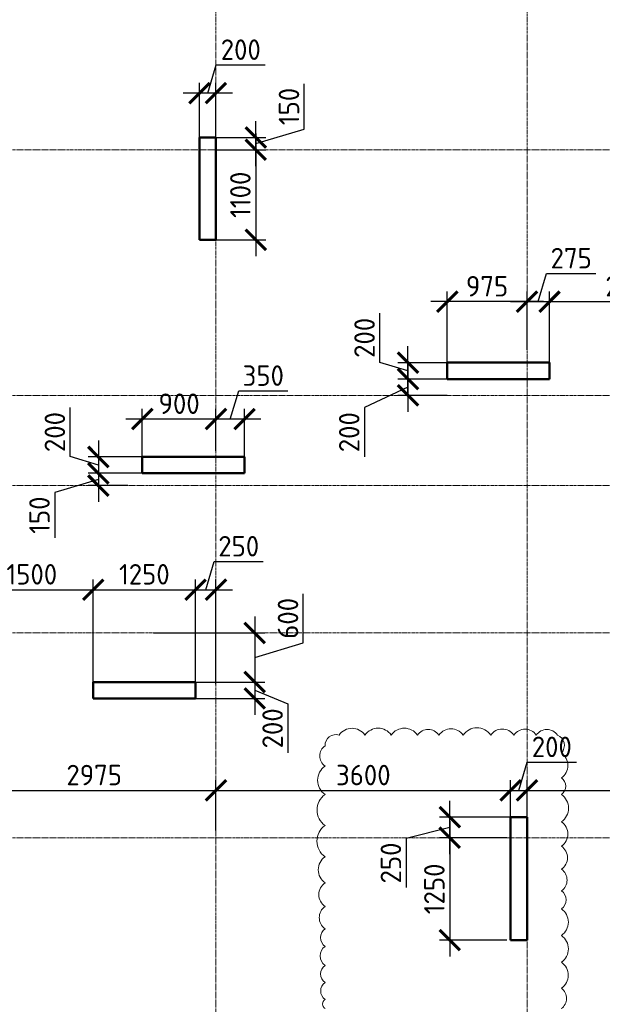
# Model space of a CAD drawing. Header units: millimetres. Extents: x 376598 to 1249954, y -318491 to -22134.
# Tile 54 of 256: x 485554 to 492672, y -133743 to -121721. Entities that reach past the tile are written whole.
import ezdxf

# ---------------------------------------------------------------- set-up
doc = ezdxf.new("R2010")
doc.units = ezdxf.units.MM
doc.linetypes.add('______5', pattern=[1100, 800, -100, 100, -100])
doc.linetypes.add('осевая', pattern=[50.8, 31.75, -6.35, 6.35, -6.35])
for name, color, linetype, lineweight in [('Конструкции 0.5', 5, 'Continuous', 50), ('Оси', 40, '______5', 18), ('РАЗМЕРЫ', 1, 'Continuous', 9)]:
    doc.layers.add(name, color=color, linetype=linetype, lineweight=lineweight)
doc.styles.add('GOST-2.304_Type-B', font='GOST_Common.ttf')
doc.dimstyles.new('СПДС', dxfattribs={"dimscale": 100, "dimtxt": 2.5, "dimasz": 2.5, "dimexe": 1.25, "dimexo": 0, "dimtad": 1, "dimdec": 0, "dimtxsty": 'GOST-2.304_Type-B', "dimblk": 'ARCHTICK', "dimcen": 2.5, "dimdle": 2, "dimadec": 0, "dimazin": 2, "dimtfac": 0.75, "dimtdec": 0, "dimtmove": 1, "dimatfit": 3, "dimfxl": 1, "dimtolj": 1, "dimarcsym": 1})

# ---------------------------------------------------------------- blocks, each defined once
blk = doc.blocks.new('оси 2.2-2.3')
at = {"layer": 'Оси', "color": 16, "linetype": 'осевая', "lineweight": 0, "transparency": 33554687}
for p, q in [((511254.9, -104267.9), (511254.9, -134893.5)), ((515054.9, -104267.9), (515054.9, -134893.5)), ((468076.3, -113595.4), (524372.9, -113595.4)), ((468076.3, -116595.4), (524372.9, -116595.4)), ((468076.3, -117695.4), (524372.9, -117695.4)), ((468076.3, -119495.4), (524372.9, -119495.4)), ((468076.3, -121995.4), (524372.9, -121995.4))]:
    blk.add_line(p, q, dxfattribs=at)
blk = doc.blocks.new('_ArchTick')
at = {"color": 0, "linetype": 'ByBlock', "const_width": 0.15}
blk.add_lwpolyline([(-0.5, -0.5), (0.5, 0.5)], dxfattribs=at)
blk = doc.blocks.new('*D177')
at = {"layer": 'DEFPOINTS', "color": 0, "lineweight": 0, "transparency": 16777216}
for p in [(487852, -123159), (488438, -123159), (488085, -123309)]:
    blk.add_point(p, dxfattribs=at)
at = {"layer": 'РАЗМЕРЫ', "color": 0, "lineweight": -2, "transparency": 16777216}
for p, q in [((489031, -123056), (489031, -122506)), ((488438, -123509), (488438, -122959)), ((488438, -123234), (489031, -123056)), ((487852, -123159), (488563, -123159)), ((488085, -123309), (488563, -123309))]:
    blk.add_line(p, q, dxfattribs=at)
at = {"layer": 'РАЗМЕРЫ', "color": 0, "lineweight": -2, "transparency": 16777216, "xscale": 250, "yscale": 250, "zscale": 250}
for p, rotation in [((488438, -123159), 90), ((488438, -123309), 270)]:
    blk.add_blockref('_ArchTick', p, dxfattribs=dict(at, rotation=rotation))
at = {"layer": 'РАЗМЕРЫ', "color": 0, "lineweight": 0, "transparency": 16777216, "insert": (488844, -122781), "char_height": 250, "attachment_point": 5, "rotation": 90, "style": 'GOST-2.304_Type-B'}
blk.add_mtext('\\A1;150', dxfattribs=at)
blk = doc.blocks.new('*D178')
at = {"layer": 'DEFPOINTS', "color": 0, "lineweight": 0, "transparency": 16777216}
for p in [(487952, -123309), (487952, -124409), (488438, -124409)]:
    blk.add_point(p, dxfattribs=at)
at = {"layer": 'РАЗМЕРЫ', "color": 0, "lineweight": -2, "transparency": 16777216}
for p, q in [((488438, -123109), (488438, -124609)), ((487952, -123309), (488563, -123309)), ((487952, -124409), (488563, -124409))]:
    blk.add_line(p, q, dxfattribs=at)
at = {"layer": 'РАЗМЕРЫ', "color": 0, "lineweight": -2, "transparency": 16777216, "xscale": 250, "yscale": 250, "zscale": 250}
for p, rotation in [((488438, -123309), 90), ((488438, -124409), 270)]:
    blk.add_blockref('_ArchTick', p, dxfattribs=dict(at, rotation=rotation))
at = {"layer": 'РАЗМЕРЫ', "color": 0, "lineweight": 0, "transparency": 16777216, "insert": (488250, -123859), "char_height": 250, "attachment_point": 5, "rotation": 90, "style": 'GOST-2.304_Type-B'}
blk.add_mtext('\\A1;1100', dxfattribs=at)
blk = doc.blocks.new('*D179')
at = {"layer": 'DEFPOINTS', "color": 0, "lineweight": 0, "transparency": 16777216}
for p in [(487752, -122618), (487752, -123159), (487952, -123159)]:
    blk.add_point(p, dxfattribs=at)
at = {"layer": 'РАЗМЕРЫ', "color": 0, "lineweight": -2, "transparency": 16777216}
for p, q in [((487852, -122618), (487955, -122274)), ((487955, -122274), (488555, -122274)), ((487752, -123159), (487752, -122493)), ((487952, -123159), (487952, -122493)), ((488152, -122618), (487552, -122618))]:
    blk.add_line(p, q, dxfattribs=at)
at = {"layer": 'РАЗМЕРЫ', "color": 0, "lineweight": -2, "transparency": 16777216, "xscale": 250, "yscale": 250, "zscale": 250, "rotation": 180}
blk.add_blockref('_ArchTick', (487752, -122618), dxfattribs=at)
at = {"layer": 'РАЗМЕРЫ', "color": 0, "lineweight": -2, "transparency": 16777216, "xscale": 250, "yscale": 250, "zscale": 250}
blk.add_blockref('_ArchTick', (487952, -122618), dxfattribs=at)
at = {"layer": 'РАЗМЕРЫ', "color": 0, "lineweight": 0, "transparency": 16777216, "insert": (488255, -122087), "char_height": 250, "attachment_point": 5, "style": 'GOST-2.304_Type-B'}
blk.add_mtext('\\A1;200', dxfattribs=at)
blk = doc.blocks.new('*D206')
at = {"layer": 'DEFPOINTS', "color": 0, "lineweight": 0, "transparency": 16777216}
for p in [(487952, -131131), (484977, -131579), (487952, -131621)]:
    blk.add_point(p, dxfattribs=at)
at = {"layer": 'РАЗМЕРЫ', "color": 0, "lineweight": -2, "transparency": 16777216}
for p, q in [((484977, -131579), (484977, -131006)), ((487952, -131621), (487952, -131006)), ((484777, -131131), (488152, -131131))]:
    blk.add_line(p, q, dxfattribs=at)
at = {"layer": 'РАЗМЕРЫ', "color": 0, "lineweight": -2, "transparency": 16777216, "xscale": 250, "yscale": 250, "zscale": 250, "rotation": 180}
blk.add_blockref('_ArchTick', (484977, -131131), dxfattribs=at)
at = {"layer": 'РАЗМЕРЫ', "color": 0, "lineweight": -2, "transparency": 16777216, "xscale": 250, "yscale": 250, "zscale": 250}
blk.add_blockref('_ArchTick', (487952, -131131), dxfattribs=at)
at = {"layer": 'РАЗМЕРЫ', "color": 0, "lineweight": 0, "transparency": 16777216, "insert": (486464, -130944), "char_height": 250, "attachment_point": 5, "style": 'GOST-2.304_Type-B'}
blk.add_mtext('\\A1;2975', dxfattribs=at)
blk = doc.blocks.new('*D207')
at = {"layer": 'DEFPOINTS', "color": 0, "lineweight": 0, "transparency": 16777216}
for p in [(491552, -131131), (487952, -131621), (491552, -131595)]:
    blk.add_point(p, dxfattribs=at)
at = {"layer": 'РАЗМЕРЫ', "color": 0, "lineweight": -2, "transparency": 16777216}
for p, q in [((487952, -131621), (487952, -131006)), ((491552, -131595), (491552, -131006)), ((487752, -131131), (491752, -131131))]:
    blk.add_line(p, q, dxfattribs=at)
at = {"layer": 'РАЗМЕРЫ', "color": 0, "lineweight": -2, "transparency": 16777216, "xscale": 250, "yscale": 250, "zscale": 250, "rotation": 180}
blk.add_blockref('_ArchTick', (487952, -131131), dxfattribs=at)
at = {"layer": 'РАЗМЕРЫ', "color": 0, "lineweight": -2, "transparency": 16777216, "xscale": 250, "yscale": 250, "zscale": 250}
blk.add_blockref('_ArchTick', (491552, -131131), dxfattribs=at)
at = {"layer": 'РАЗМЕРЫ', "color": 0, "lineweight": 0, "transparency": 16777216, "insert": (489752, -130944), "char_height": 250, "attachment_point": 5, "style": 'GOST-2.304_Type-B'}
blk.add_mtext('\\A1;3600', dxfattribs=at)
blk = doc.blocks.new('*D208')
at = {"layer": 'DEFPOINTS', "color": 0, "lineweight": 0, "transparency": 16777216}
for p in [(491752, -131131), (491552, -131595), (491752, -131592)]:
    blk.add_point(p, dxfattribs=at)
at = {"layer": 'РАЗМЕРЫ', "color": 0, "lineweight": -2, "transparency": 16777216}
for p, q in [((491652, -131131), (491755, -130788)), ((491755, -130788), (492355, -130788)), ((491552, -131595), (491552, -131006)), ((491752, -131592), (491752, -131006)), ((491352, -131131), (491952, -131131))]:
    blk.add_line(p, q, dxfattribs=at)
at = {"layer": 'РАЗМЕРЫ', "color": 0, "lineweight": -2, "transparency": 16777216, "xscale": 250, "yscale": 250, "zscale": 250, "rotation": 180}
blk.add_blockref('_ArchTick', (491552, -131131), dxfattribs=at)
at = {"layer": 'РАЗМЕРЫ', "color": 0, "lineweight": -2, "transparency": 16777216, "xscale": 250, "yscale": 250, "zscale": 250}
blk.add_blockref('_ArchTick', (491752, -131131), dxfattribs=at)
at = {"layer": 'РАЗМЕРЫ', "color": 0, "lineweight": 0, "transparency": 16777216, "insert": (492055, -130600), "char_height": 250, "attachment_point": 5, "style": 'GOST-2.304_Type-B'}
blk.add_mtext('\\A1;200', dxfattribs=at)
blk = doc.blocks.new('*D209')
at = {"layer": 'DEFPOINTS', "color": 0, "lineweight": 0, "transparency": 16777216}
for p in [(494552, -131131), (491752, -131592), (494552, -131709)]:
    blk.add_point(p, dxfattribs=at)
at = {"layer": 'РАЗМЕРЫ', "color": 0, "lineweight": -2, "transparency": 16777216}
for p, q in [((491752, -131592), (491752, -131006)), ((494552, -131709), (494552, -131006)), ((491552, -131131), (494752, -131131))]:
    blk.add_line(p, q, dxfattribs=at)
at = {"layer": 'РАЗМЕРЫ', "color": 0, "lineweight": -2, "transparency": 16777216, "xscale": 250, "yscale": 250, "zscale": 250, "rotation": 180}
blk.add_blockref('_ArchTick', (491752, -131131), dxfattribs=at)
at = {"layer": 'РАЗМЕРЫ', "color": 0, "lineweight": -2, "transparency": 16777216, "xscale": 250, "yscale": 250, "zscale": 250}
blk.add_blockref('_ArchTick', (494552, -131131), dxfattribs=at)
at = {"layer": 'РАЗМЕРЫ', "color": 0, "lineweight": 0, "transparency": 16777216, "insert": (493152, -130944), "char_height": 250, "attachment_point": 5, "style": 'GOST-2.304_Type-B'}
blk.add_mtext('\\A1;2800', dxfattribs=at)
blk = doc.blocks.new('*D215')
at = {"layer": 'DEFPOINTS', "color": 0, "lineweight": 0, "transparency": 16777216}
for p in [(491507, -131709), (490808, -132959), (491507, -132959)]:
    blk.add_point(p, dxfattribs=at)
at = {"layer": 'РАЗМЕРЫ', "color": 0, "lineweight": -2, "transparency": 16777216}
for p, q in [((490808, -131509), (490808, -133159)), ((491507, -131709), (490683, -131709)), ((491507, -132959), (490683, -132959))]:
    blk.add_line(p, q, dxfattribs=at)
at = {"layer": 'РАЗМЕРЫ', "color": 0, "lineweight": -2, "transparency": 16777216, "xscale": 250, "yscale": 250, "zscale": 250}
for p, rotation in [((490808, -131709), 90), ((490808, -132959), 270)]:
    blk.add_blockref('_ArchTick', p, dxfattribs=dict(at, rotation=rotation))
at = {"layer": 'РАЗМЕРЫ', "color": 0, "lineweight": 0, "transparency": 16777216, "insert": (490620, -132334), "char_height": 250, "attachment_point": 5, "rotation": 90, "style": 'GOST-2.304_Type-B'}
blk.add_mtext('\\A1;1250', dxfattribs=at)
blk = doc.blocks.new('*D219')
at = {"layer": 'DEFPOINTS', "color": 0, "lineweight": 0, "transparency": 16777216}
for p in [(490808, -131459), (491632, -131459), (491507, -131709)]:
    blk.add_point(p, dxfattribs=at)
at = {"layer": 'РАЗМЕРЫ', "color": 0, "lineweight": -2, "transparency": 16777216}
for p, q in [((490808, -131909), (490808, -131259)), ((491632, -131459), (490683, -131459)), ((490808, -131584), (490276, -131718)), ((490276, -131718), (490276, -132318)), ((491507, -131709), (490683, -131709))]:
    blk.add_line(p, q, dxfattribs=at)
at = {"layer": 'РАЗМЕРЫ', "color": 0, "lineweight": -2, "transparency": 16777216, "xscale": 250, "yscale": 250, "zscale": 250}
for p, rotation in [((490808, -131459), 90), ((490808, -131709), 270)]:
    blk.add_blockref('_ArchTick', p, dxfattribs=dict(at, rotation=rotation))
at = {"layer": 'РАЗМЕРЫ', "color": 0, "lineweight": 0, "transparency": 16777216, "insert": (490089, -132018), "char_height": 250, "attachment_point": 5, "rotation": 90, "style": 'GOST-2.304_Type-B'}
blk.add_mtext('\\A1;250', dxfattribs=at)
blk = doc.blocks.new('*D225')
at = {"layer": 'DEFPOINTS', "color": 0, "lineweight": 0, "transparency": 16777216}
for p in [(486452, -128681), (484952, -129569), (486452, -129809)]:
    blk.add_point(p, dxfattribs=at)
at = {"layer": 'РАЗМЕРЫ', "color": 0, "lineweight": -2, "transparency": 16777216}
for p, q in [((484952, -129569), (484952, -128556)), ((486452, -129809), (486452, -128556)), ((484752, -128681), (486652, -128681))]:
    blk.add_line(p, q, dxfattribs=at)
at = {"layer": 'РАЗМЕРЫ', "color": 0, "lineweight": -2, "transparency": 16777216, "xscale": 250, "yscale": 250, "zscale": 250, "rotation": 180}
blk.add_blockref('_ArchTick', (484952, -128681), dxfattribs=at)
at = {"layer": 'РАЗМЕРЫ', "color": 0, "lineweight": -2, "transparency": 16777216, "xscale": 250, "yscale": 250, "zscale": 250}
blk.add_blockref('_ArchTick', (486452, -128681), dxfattribs=at)
at = {"layer": 'РАЗМЕРЫ', "color": 0, "lineweight": 0, "transparency": 16777216, "insert": (485702, -128493), "char_height": 250, "attachment_point": 5, "style": 'GOST-2.304_Type-B'}
blk.add_mtext('\\A1;1500', dxfattribs=at)
blk = doc.blocks.new('*D226')
at = {"layer": 'DEFPOINTS', "color": 0, "lineweight": 0, "transparency": 16777216}
for p in [(487702, -128681), (486452, -129809), (487702, -129809)]:
    blk.add_point(p, dxfattribs=at)
at = {"layer": 'РАЗМЕРЫ', "color": 0, "lineweight": -2, "transparency": 16777216}
for p, q in [((486452, -129809), (486452, -128556)), ((487702, -129809), (487702, -128556)), ((486252, -128681), (487902, -128681))]:
    blk.add_line(p, q, dxfattribs=at)
at = {"layer": 'РАЗМЕРЫ', "color": 0, "lineweight": -2, "transparency": 16777216, "xscale": 250, "yscale": 250, "zscale": 250, "rotation": 180}
blk.add_blockref('_ArchTick', (486452, -128681), dxfattribs=at)
at = {"layer": 'РАЗМЕРЫ', "color": 0, "lineweight": -2, "transparency": 16777216, "xscale": 250, "yscale": 250, "zscale": 250}
blk.add_blockref('_ArchTick', (487702, -128681), dxfattribs=at)
at = {"layer": 'РАЗМЕРЫ', "color": 0, "lineweight": 0, "transparency": 16777216, "insert": (487077, -128493), "char_height": 250, "attachment_point": 5, "style": 'GOST-2.304_Type-B'}
blk.add_mtext('\\A1;1250', dxfattribs=at)
blk = doc.blocks.new('*D227')
at = {"layer": 'DEFPOINTS', "color": 0, "lineweight": 0, "transparency": 16777216}
for p in [(487952, -128681), (487702, -129809), (487952, -129836)]:
    blk.add_point(p, dxfattribs=at)
at = {"layer": 'РАЗМЕРЫ', "color": 0, "lineweight": -2, "transparency": 16777216}
for p, q in [((487827, -128681), (487930, -128337)), ((487930, -128337), (488530, -128337)), ((487702, -129809), (487702, -128556)), ((487952, -129836), (487952, -128556)), ((487502, -128681), (488152, -128681))]:
    blk.add_line(p, q, dxfattribs=at)
at = {"layer": 'РАЗМЕРЫ', "color": 0, "lineweight": -2, "transparency": 16777216, "xscale": 250, "yscale": 250, "zscale": 250, "rotation": 180}
blk.add_blockref('_ArchTick', (487702, -128681), dxfattribs=at)
at = {"layer": 'РАЗМЕРЫ', "color": 0, "lineweight": -2, "transparency": 16777216, "xscale": 250, "yscale": 250, "zscale": 250}
blk.add_blockref('_ArchTick', (487952, -128681), dxfattribs=at)
at = {"layer": 'РАЗМЕРЫ', "color": 0, "lineweight": 0, "transparency": 16777216, "insert": (488230, -128150), "char_height": 250, "attachment_point": 5, "style": 'GOST-2.304_Type-B'}
blk.add_mtext('\\A1;250', dxfattribs=at)
blk = doc.blocks.new('*D228')
at = {"layer": 'DEFPOINTS', "color": 0, "lineweight": 0, "transparency": 16777216}
for p in [(487189, -129209), (487189, -129809), (488425, -129809)]:
    blk.add_point(p, dxfattribs=at)
at = {"layer": 'РАЗМЕРЫ', "color": 0, "lineweight": -2, "transparency": 16777216}
for p, q in [((489019, -129331), (489019, -128731)), ((488425, -129009), (488425, -130009)), ((487189, -129209), (488550, -129209)), ((488425, -129509), (489019, -129331)), ((487189, -129809), (488550, -129809))]:
    blk.add_line(p, q, dxfattribs=at)
at = {"layer": 'РАЗМЕРЫ', "color": 0, "lineweight": -2, "transparency": 16777216, "xscale": 250, "yscale": 250, "zscale": 250}
for p, rotation in [((488425, -129209), 90), ((488425, -129809), 270)]:
    blk.add_blockref('_ArchTick', p, dxfattribs=dict(at, rotation=rotation))
at = {"layer": 'РАЗМЕРЫ', "color": 0, "lineweight": 0, "transparency": 16777216, "insert": (488832, -129031), "char_height": 250, "attachment_point": 5, "rotation": 90, "style": 'GOST-2.304_Type-B'}
blk.add_mtext('\\A1;600', dxfattribs=at)
blk = doc.blocks.new('*D229')
at = {"layer": 'DEFPOINTS', "color": 0, "lineweight": 0, "transparency": 16777216}
for p in [(487189, -129809), (487702, -130009), (488425, -130009)]:
    blk.add_point(p, dxfattribs=at)
at = {"layer": 'РАЗМЕРЫ', "color": 0, "lineweight": -2, "transparency": 16777216}
for p, q in [((488425, -129609), (488425, -130209)), ((487189, -129809), (488550, -129809)), ((488425, -129909), (488832, -130074)), ((487702, -130009), (488550, -130009)), ((488832, -130074), (488832, -130674))]:
    blk.add_line(p, q, dxfattribs=at)
at = {"layer": 'РАЗМЕРЫ', "color": 0, "lineweight": -2, "transparency": 16777216, "xscale": 250, "yscale": 250, "zscale": 250}
for p, rotation in [((488425, -129809), 90), ((488425, -130009), 270)]:
    blk.add_blockref('_ArchTick', p, dxfattribs=dict(at, rotation=rotation))
at = {"layer": 'РАЗМЕРЫ', "color": 0, "lineweight": 0, "transparency": 16777216, "insert": (488644, -130374), "char_height": 250, "attachment_point": 5, "rotation": 90, "style": 'GOST-2.304_Type-B'}
blk.add_mtext('\\A1;200', dxfattribs=at)
blk = doc.blocks.new('*D236')
at = {"layer": 'DEFPOINTS', "color": 0, "lineweight": 0, "transparency": 16777216}
for p in [(487952, -126598), (487952, -126986), (488302, -127059)]:
    blk.add_point(p, dxfattribs=at)
at = {"layer": 'РАЗМЕРЫ', "color": 0, "lineweight": -2, "transparency": 16777216}
for p, q in [((488127, -126598), (488230, -126254)), ((488230, -126254), (488830, -126254)), ((487952, -126986), (487952, -126473)), ((488302, -127059), (488302, -126473)), ((488502, -126598), (487752, -126598))]:
    blk.add_line(p, q, dxfattribs=at)
at = {"layer": 'РАЗМЕРЫ', "color": 0, "lineweight": -2, "transparency": 16777216, "xscale": 250, "yscale": 250, "zscale": 250, "rotation": 180}
blk.add_blockref('_ArchTick', (487952, -126598), dxfattribs=at)
at = {"layer": 'РАЗМЕРЫ', "color": 0, "lineweight": -2, "transparency": 16777216, "xscale": 250, "yscale": 250, "zscale": 250}
blk.add_blockref('_ArchTick', (488302, -126598), dxfattribs=at)
at = {"layer": 'РАЗМЕРЫ', "color": 0, "lineweight": 0, "transparency": 16777216, "insert": (488530, -126067), "char_height": 250, "attachment_point": 5, "style": 'GOST-2.304_Type-B'}
blk.add_mtext('\\A1;350', dxfattribs=at)
blk = doc.blocks.new('*D237')
at = {"layer": 'DEFPOINTS', "color": 0, "lineweight": 0, "transparency": 16777216}
for p in [(487052, -126598), (487952, -126842), (487052, -127059)]:
    blk.add_point(p, dxfattribs=at)
at = {"layer": 'РАЗМЕРЫ', "color": 0, "lineweight": -2, "transparency": 16777216}
for p, q in [((487052, -127059), (487052, -126473)), ((487952, -126842), (487952, -126473)), ((488152, -126598), (486852, -126598))]:
    blk.add_line(p, q, dxfattribs=at)
at = {"layer": 'РАЗМЕРЫ', "color": 0, "lineweight": -2, "transparency": 16777216, "xscale": 250, "yscale": 250, "zscale": 250, "rotation": 180}
blk.add_blockref('_ArchTick', (487052, -126598), dxfattribs=at)
at = {"layer": 'РАЗМЕРЫ', "color": 0, "lineweight": -2, "transparency": 16777216, "xscale": 250, "yscale": 250, "zscale": 250}
blk.add_blockref('_ArchTick', (487952, -126598), dxfattribs=at)
at = {"layer": 'РАЗМЕРЫ', "color": 0, "lineweight": 0, "transparency": 16777216, "insert": (487502, -126410), "char_height": 250, "attachment_point": 5, "style": 'GOST-2.304_Type-B'}
blk.add_mtext('\\A1;900', dxfattribs=at)
blk = doc.blocks.new('*D238')
at = {"layer": 'DEFPOINTS', "color": 0, "lineweight": 0, "transparency": 16777216}
for p in [(487173, -127059), (486515, -127259), (487173, -127259)]:
    blk.add_point(p, dxfattribs=at)
at = {"layer": 'РАЗМЕРЫ', "color": 0, "lineweight": -2, "transparency": 16777216}
for p, q in [((486171, -127056), (486171, -126456)), ((486515, -126859), (486515, -127459)), ((486515, -127159), (486171, -127056)), ((487173, -127059), (486390, -127059)), ((487173, -127259), (486390, -127259))]:
    blk.add_line(p, q, dxfattribs=at)
at = {"layer": 'РАЗМЕРЫ', "color": 0, "lineweight": -2, "transparency": 16777216, "xscale": 250, "yscale": 250, "zscale": 250}
for p, rotation in [((486515, -127059), 90), ((486515, -127259), 270)]:
    blk.add_blockref('_ArchTick', p, dxfattribs=dict(at, rotation=rotation))
at = {"layer": 'РАЗМЕРЫ', "color": 0, "lineweight": 0, "transparency": 16777216, "insert": (485984, -126756), "char_height": 250, "attachment_point": 5, "rotation": 90, "style": 'GOST-2.304_Type-B'}
blk.add_mtext('\\A1;200', dxfattribs=at)
blk = doc.blocks.new('*D239')
at = {"layer": 'DEFPOINTS', "color": 0, "lineweight": 0, "transparency": 16777216}
for p in [(486877, -127259), (486515, -127409), (486877, -127409)]:
    blk.add_point(p, dxfattribs=at)
at = {"layer": 'РАЗМЕРЫ', "color": 0, "lineweight": -2, "transparency": 16777216}
for p, q in [((486515, -127059), (486515, -127609)), ((486877, -127259), (486390, -127259)), ((486515, -127334), (485984, -127496)), ((486877, -127409), (486390, -127409)), ((485984, -127496), (485984, -128046))]:
    blk.add_line(p, q, dxfattribs=at)
at = {"layer": 'РАЗМЕРЫ', "color": 0, "lineweight": -2, "transparency": 16777216, "xscale": 250, "yscale": 250, "zscale": 250}
for p, rotation in [((486515, -127259), 90), ((486515, -127409), 270)]:
    blk.add_blockref('_ArchTick', p, dxfattribs=dict(at, rotation=rotation))
at = {"layer": 'РАЗМЕРЫ', "color": 0, "lineweight": 0, "transparency": 16777216, "insert": (485796, -127771), "char_height": 250, "attachment_point": 5, "rotation": 90, "style": 'GOST-2.304_Type-B'}
blk.add_mtext('\\A1;150', dxfattribs=at)
blk = doc.blocks.new('*D240')
at = {"layer": 'DEFPOINTS', "color": 0, "lineweight": 0, "transparency": 16777216}
for p in [(492027, -125164), (491752, -125752), (492027, -125934)]:
    blk.add_point(p, dxfattribs=at)
at = {"layer": 'РАЗМЕРЫ', "color": 0, "lineweight": -2, "transparency": 16777216}
for p, q in [((491889, -125164), (491992, -124820)), ((491992, -124820), (492592, -124820)), ((491752, -125752), (491752, -125039)), ((492027, -125934), (492027, -125039)), ((491552, -125164), (492227, -125164))]:
    blk.add_line(p, q, dxfattribs=at)
at = {"layer": 'РАЗМЕРЫ', "color": 0, "lineweight": -2, "transparency": 16777216, "xscale": 250, "yscale": 250, "zscale": 250, "rotation": 180}
blk.add_blockref('_ArchTick', (491752, -125164), dxfattribs=at)
at = {"layer": 'РАЗМЕРЫ', "color": 0, "lineweight": -2, "transparency": 16777216, "xscale": 250, "yscale": 250, "zscale": 250}
blk.add_blockref('_ArchTick', (492027, -125164), dxfattribs=at)
at = {"layer": 'РАЗМЕРЫ', "color": 0, "lineweight": 0, "transparency": 16777216, "insert": (492292, -124633), "char_height": 250, "attachment_point": 5, "style": 'GOST-2.304_Type-B'}
blk.add_mtext('\\A1;275', dxfattribs=at)
blk = doc.blocks.new('*D241')
at = {"layer": 'DEFPOINTS', "color": 0, "lineweight": 0, "transparency": 16777216}
for p in [(490777, -125164), (491752, -125752), (490777, -125909)]:
    blk.add_point(p, dxfattribs=at)
at = {"layer": 'РАЗМЕРЫ', "color": 0, "lineweight": -2, "transparency": 16777216}
for p, q in [((490777, -125909), (490777, -125039)), ((491752, -125752), (491752, -125039)), ((491952, -125164), (490577, -125164))]:
    blk.add_line(p, q, dxfattribs=at)
at = {"layer": 'РАЗМЕРЫ', "color": 0, "lineweight": -2, "transparency": 16777216, "xscale": 250, "yscale": 250, "zscale": 250, "rotation": 180}
blk.add_blockref('_ArchTick', (490777, -125164), dxfattribs=at)
at = {"layer": 'РАЗМЕРЫ', "color": 0, "lineweight": -2, "transparency": 16777216, "xscale": 250, "yscale": 250, "zscale": 250}
blk.add_blockref('_ArchTick', (491752, -125164), dxfattribs=at)
at = {"layer": 'РАЗМЕРЫ', "color": 0, "lineweight": 0, "transparency": 16777216, "insert": (491264, -124976), "char_height": 250, "attachment_point": 5, "style": 'GOST-2.304_Type-B'}
blk.add_mtext('\\A1;975', dxfattribs=at)
blk = doc.blocks.new('*D242')
at = {"layer": 'DEFPOINTS', "color": 0, "lineweight": 0, "transparency": 16777216}
for p in [(490298, -125909), (490884, -125909), (490884, -126109)]:
    blk.add_point(p, dxfattribs=at)
at = {"layer": 'РАЗМЕРЫ', "color": 0, "lineweight": -2, "transparency": 16777216}
for p, q in [((489955, -125906), (489955, -125306)), ((490298, -126309), (490298, -125709)), ((490298, -126009), (489955, -125906)), ((490884, -125909), (490173, -125909)), ((490884, -126109), (490173, -126109))]:
    blk.add_line(p, q, dxfattribs=at)
at = {"layer": 'РАЗМЕРЫ', "color": 0, "lineweight": -2, "transparency": 16777216, "xscale": 250, "yscale": 250, "zscale": 250}
for p, rotation in [((490298, -125909), 90), ((490298, -126109), 270)]:
    blk.add_blockref('_ArchTick', p, dxfattribs=dict(at, rotation=rotation))
at = {"layer": 'РАЗМЕРЫ', "color": 0, "lineweight": 0, "transparency": 16777216, "insert": (489767, -125606), "char_height": 250, "attachment_point": 5, "rotation": 90, "style": 'GOST-2.304_Type-B'}
blk.add_mtext('\\A1;200', dxfattribs=at)
blk = doc.blocks.new('*D243')
at = {"layer": 'DEFPOINTS', "color": 0, "lineweight": 0, "transparency": 16777216}
for p in [(490777, -126109), (490298, -126309), (490777, -126309)]:
    blk.add_point(p, dxfattribs=at)
at = {"layer": 'РАЗМЕРЫ', "color": 0, "lineweight": -2, "transparency": 16777216}
for p, q in [((490298, -125909), (490298, -126509)), ((490777, -126109), (490173, -126109)), ((490298, -126209), (489767, -126458)), ((490777, -126309), (490173, -126309)), ((489767, -126458), (489767, -127058))]:
    blk.add_line(p, q, dxfattribs=at)
at = {"layer": 'РАЗМЕРЫ', "color": 0, "lineweight": -2, "transparency": 16777216, "xscale": 250, "yscale": 250, "zscale": 250}
for p, rotation in [((490298, -126109), 90), ((490298, -126309), 270)]:
    blk.add_blockref('_ArchTick', p, dxfattribs=dict(at, rotation=rotation))
at = {"layer": 'РАЗМЕРЫ', "color": 0, "lineweight": 0, "transparency": 16777216, "insert": (489580, -126758), "char_height": 250, "attachment_point": 5, "rotation": 90, "style": 'GOST-2.304_Type-B'}
blk.add_mtext('\\A1;200', dxfattribs=at)
blk = doc.blocks.new('*D245')
at = {"layer": 'DEFPOINTS', "color": 0, "lineweight": 0, "transparency": 16777216}
for p in [(494072, -125164), (492027, -125403), (494072, -126109)]:
    blk.add_point(p, dxfattribs=at)
at = {"layer": 'РАЗМЕРЫ', "color": 0, "lineweight": -2, "transparency": 16777216}
for p, q in [((492027, -125403), (492027, -125039)), ((494072, -126109), (494072, -125039)), ((491827, -125164), (494272, -125164))]:
    blk.add_line(p, q, dxfattribs=at)
at = {"layer": 'РАЗМЕРЫ', "color": 0, "lineweight": -2, "transparency": 16777216, "xscale": 250, "yscale": 250, "zscale": 250, "rotation": 180}
blk.add_blockref('_ArchTick', (492027, -125164), dxfattribs=at)
at = {"layer": 'РАЗМЕРЫ', "color": 0, "lineweight": -2, "transparency": 16777216, "xscale": 250, "yscale": 250, "zscale": 250}
blk.add_blockref('_ArchTick', (494072, -125164), dxfattribs=at)
at = {"layer": 'РАЗМЕРЫ', "color": 0, "lineweight": 0, "transparency": 16777216, "insert": (493049, -124976), "char_height": 250, "attachment_point": 5, "style": 'GOST-2.304_Type-B'}
blk.add_mtext('\\A1;2045', dxfattribs=at)

msp = doc.modelspace()

# ---------------------------------------------------------------- linework, layer by layer
at = {"layer": 'Конструкции 0.5'}
for p, q in [((487831.7, -123158.7, 3100), (487751.7, -123158.7, 3100)), ((487751.7, -123158.7, 3100), (487751.7, -123278.7, 3100)), ((487951.7, -123158.7, 3100), (487831.7, -123158.7, 3100)), ((487951.7, -124408.7, 3100), (487951.7, -123158.7, 3100)), ((487751.7, -123278.7, 3100), (487751.7, -124408.7, 3100)), ((487751.7, -124408.7, 3100), (487871.7, -124408.7, 3100)), ((487871.7, -124408.7, 3100), (487951.7, -124408.7, 3100)), ((492026.6, -125908.6, 3100), (490776.6, -125908.6, 3100)), ((490776.6, -125908.6, 3100), (490776.6, -126108.6, 3100)), ((492026.6, -126108.6, 3100), (492026.6, -125908.6, 3100)), ((490776.6, -126108.6, 3100), (492026.6, -126108.6, 3100)), ((488302, -127058.7, 3100), (487052, -127058.7, 3100)), ((487052, -127058.7, 3100), (487052, -127258.7, 3100)), ((488302, -127258.7, 3100), (488302, -127058.7, 3100)), ((487052, -127258.7, 3100), (488302, -127258.7, 3100)), ((487702, -129808.7, 3100), (486451.6, -129808.7, 3100)), ((486451.6, -129808.7, 3100), (486451.6, -130008.7, 3100)), ((487702, -130008.7, 3100), (487702, -129808.7, 3100)), ((486451.6, -130008.7, 3100), (487702, -130008.7, 3100)), ((491552.1, -131458.7, 3100), (491552.1, -131578.7, 3100)), ((491632.1, -131458.7, 3100), (491552.1, -131458.7, 3100)), ((491752.1, -131458.7, 3100), (491632.1, -131458.7, 3100)), ((491752.1, -132958.7, 3100), (491752.1, -131458.7, 3100)), ((491552.1, -131578.7, 3100), (491552.1, -132958.7, 3100)), ((491552.1, -132958.7, 3100), (491632, -132958.7, 3100)), ((491632, -132958.7, 3100), (491752, -132958.7, 3100)), ((491752, -132958.7, 3100), (491752.1, -132958.7, 3100))]:
    msp.add_line(p, q, dxfattribs=at)
at = {"layer": 'РАЗМЕРЫ', "color": 240, "lineweight": 0, "true_color": 0xed1f24}
msp.add_lwpolyline([(492169.1, -133796.5, 0.5205671), (492172.6, -133547.8, 0.5205671), (492172.6, -133229.9, 0.5205671), (492172.6, -132903.1, 0.5205671), (492172.6, -132576.9, 0.5205671), (492172.6, -132358.6, 0.5205671), (492172.6, -132094.6, 0.5205671), (492172.6, -131812.5, 0.5205671), (492172.6, -131514.5, 0.5205671), (492172.6, -131181.6, 0.5205671), (492172.6, -130979.3, 0.5205671), (492172.6, -130674.5, 0.5205671), (492123.9, -130455.5, 0.5205671), (491865.3, -130455.5, 0.5205671), (491591.3, -130455.5, 0.5205671), (491308.8, -130455.5, 0.5205671), (490971, -130455.5, 0.5205671), (490676.6, -130455.5, 0.5205671), (490413.3, -130455.5, 0.5205671), (490093.2, -130455.5, 0.5205671), (489771.9, -130455.5, 0.5205671), (489456.6, -130455.5, 0.5205671), (489284.8, -130586.5, 0.5205671), (489284.8, -130833.6, 0.5205671), (489284.8, -131182, 0.5205671), (489284.8, -131559.7, 0.5205671), (489284.8, -131941.9, 0.5205671), (489284.8, -132258.8, 0.5205671), (489284.8, -132549, 0.5205671), (489284.8, -132821.5, 0.5205671), (489284.8, -133036.3, 0.5205671), (489284.8, -133269.1, 0.5205671), (489284.8, -133476.6, 0.5205671), (489284.8, -133682.7, 0.5205671), (489284.8, -133796.5, 0.5205671)], format="xyb", dxfattribs=at)

# ---------------------------------------------------------------- block references
at = {"layer": 'РАЗМЕРЫ', "color": 1}
msp.add_blockref('оси 2.2-2.3', (-23302.9, -9713.4, 3100), dxfattribs=at)

# ---------------------------------------------------------------- dimensions: what is measured, and where the dimension line sits
at = {"layer": 'РАЗМЕРЫ', "color": 1, "lineweight": 0}
for base, p1, p2, picture, middle in [((487752.1, -122618.1, 3100), (487952.2, -123158.7, 3100), (487752.1, -123158.7, 3100), '*D179', (488017.8, -122086.9, 3100)), ((492026.5916, -125163.9737, 3100), (491752.0785, -125751.5004, 3100), (492026.5916, -125933.8358, 3100), '*D240', (492054.9601, -124632.7237, 3100)), ((490776.5916, -125163.9737, 3100), (491752.0785, -125751.5004, 3100), (490776.5916, -125908.6277, 3100), '*D241', (491264.335, -124976.4737, 3100)), ((494072, -125164, 3100), (492026.6, -125403.4, 3100), (494072, -126108.7, 3100), '*D245', (493049.3, -124976.5, 3100)), ((487952.1, -126597.9, 3100), (488302, -127058.7, 3100), (487952.1, -126985.6, 3100), '*D236', (488292.7, -126066.6, 3100)), ((487052, -126597.9, 3100), (487952.1, -126842.3, 3100), (487052, -127058.7, 3100), '*D237', (487502, -126410.4, 3100)), ((487952.1, -128680.9, 3100), (487702, -129808.7, 3100), (487952.1, -129836.1, 3100), '*D227', (487992.7, -128149.6, 3100)), ((486451.6241, -128680.8698, 3100), (484952.0785, -129568.8948, 3100), (486451.6241, -129808.7152, 3100), '*D225', (485701.8513, -128493.3698, 3100)), ((487702, -128680.9, 3100), (486451.6, -129808.7, 3100), (487702, -129808.7, 3100), '*D226', (487076.8, -128493.4, 3100)), ((491752.1, -131131.4, 3100), (491552.1, -131595.2, 3100), (491752.1, -131592.1, 3100), '*D208', (491817.7, -130600.2, 3100)), ((487952.1, -131131.4, 3100), (484976.8, -131578.7, 3100), (487952.1, -131620.8, 3100), '*D206', (486464.4, -130943.9, 3100)), ((491552.1, -131131.4, 3100), (487952.1, -131620.8, 3100), (491552.1, -131595.2, 3100), '*D207', (489752.1, -130943.9, 3100)), ((494551.7, -131131.4, 3100), (491752.1, -131592.1, 3100), (494551.7, -131708.7, 3100), '*D209', (493151.9, -130943.9, 3100))]:
    dim = msp.add_linear_dim(base=base, p1=p1, p2=p2, dimstyle='СПДС', dxfattribs=at)
    dim.commit()
    dim.dimension.update_dxf_attribs({"geometry": picture, "text_midpoint": middle})
for base, p1, p2, picture, middle in [((488437.6, -123158.7, 3100), (488085.3, -123308.7, 3100), (487852.1, -123158.7, 3100), '*D177', (488843.9, -122993.1, 3100)), ((488437.6, -124408.7, 3100), (487952.2, -123308.7, 3100), (487952.2, -124408.7, 3100), '*D178', (488250.1, -123858.7, 3100)), ((490298.4, -125908.6, 3100), (490883.6, -126108.6, 3100), (490883.6, -125908.6, 3100), '*D242', (489767.2, -125843, 3100)), ((486514.9, -127258.7, 3100), (487172.7, -127058.7, 3100), (487172.7, -127258.7, 3100), '*D238', (485983.6, -126993.1, 3100)), ((488425.3, -129808.7, 3100), (487189.2, -129208.7, 3100), (487189.2, -129808.7, 3100), '*D228', (488831.6, -129268.1, 3100)), ((490807.6, -132958.7, 3100), (491507.4, -131708.7, 3100), (491507.4, -132958.7, 3100), '*D215', (490620.1, -132333.7, 3100))]:
    dim = msp.add_linear_dim(base=base, p1=p1, p2=p2, angle=90, dimstyle='СПДС', dxfattribs=at)
    dim.commit()
    dim.dimension.update_dxf_attribs({"geometry": picture, "text_midpoint": middle})
for base, p1, p2, picture, middle in [((490298.4, -126308.7, 3100), (490776.6, -126108.6, 3100), (490776.6, -126308.7, 3100), '*D243', (489767.2, -126520.4, 3100)), ((486514.9, -127408.7, 3100), (486877.5, -127258.7, 3100), (486877.5, -127408.7, 3100), '*D239', (485983.6, -127558.8, 3100)), ((488425.3, -130008.7, 3100), (487189.2, -129808.7, 3100), (487702, -130008.7, 3100), '*D229', (488831.6, -130136.6, 3100)), ((490807.6, -131458.7, 3100), (491507.4, -131708.7, 3100), (491632.1, -131458.7, 3100), '*D219', (490276.4, -131780.7, 3100))]:
    dim = msp.add_linear_dim(base=base, p1=p1, p2=p2, angle=90, dimstyle='СПДС', dxfattribs=at)
    dim.commit()
    dim.dimension.update_dxf_attribs({"geometry": picture, "text_midpoint": middle, "dimtype": 160})

doc.saveas('drawing.dxf')
